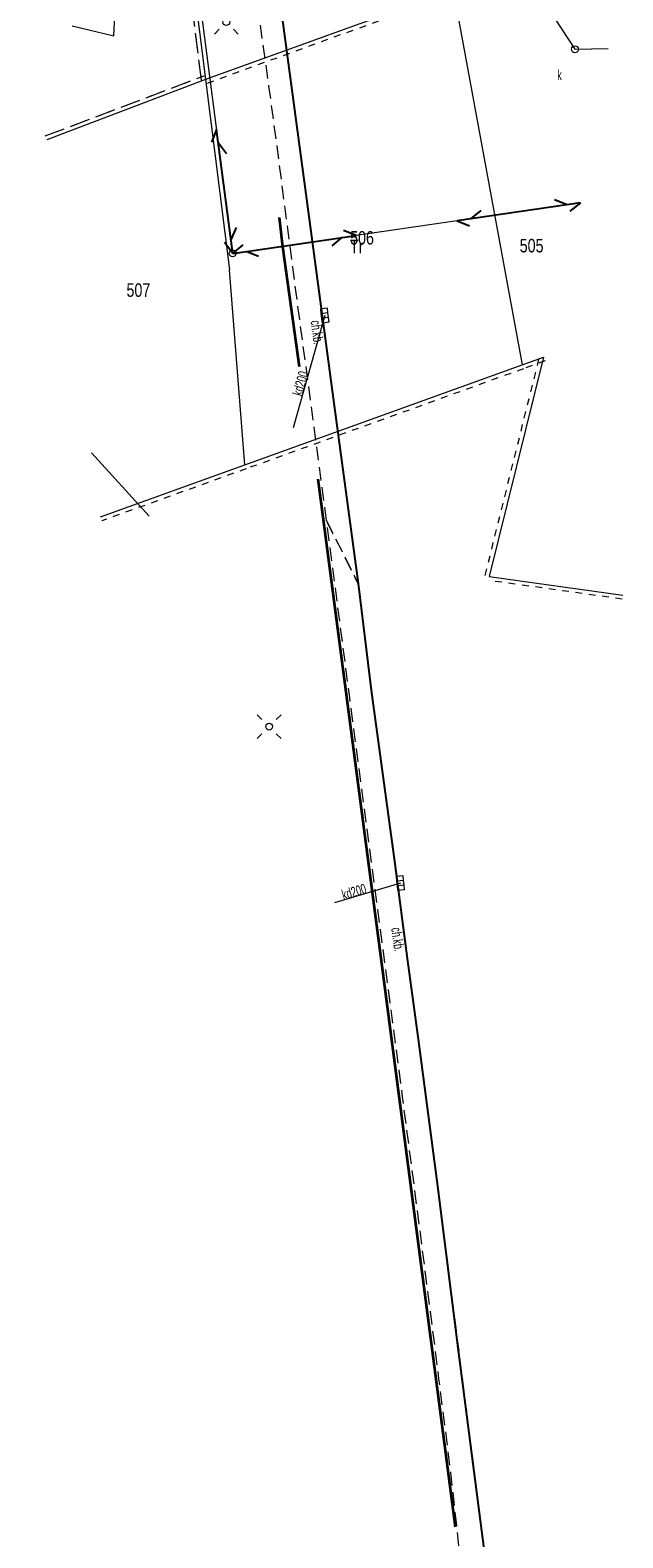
# Model space of a CAD drawing. Header units: metres. Extents: x 7428509 to 7430603, y 5527625 to 5529161.
# Tile 21 of 26: x 7430000 to 7430044, y 5528027 to 5528139. Entities that reach past the tile are written whole.
import ezdxf
from ezdxf.enums import TextEntityAlignment as Align

# ---------------------------------------------------------------- set-up
doc = ezdxf.new("R2010")
doc.units = ezdxf.units.M
for name, pattern in [('0.5_0.5', [1, 0.5, -0.5]), ('1.0_0.5', [1.5, 1, -0.5]), ('1.5_0.5', [2, 1.5, -0.5]), ('219-500', [0]), ('sutp_500', [0])]:
    doc.linetypes.add(name, pattern=pattern)
doc.layers.get('0').update_dxf_attribs({"color": 2, "lineweight": 5})
doc.styles.get("Standard").update_dxf_attribs({"font": 'Working1250', "width": 0.75})
doc.linetypes.add('902-500', pattern='A,3.75,0,[1,ksztalty.shx,S=0.5,R=0,X=0,Y=0],3.75', length=7.5)

# ---------------------------------------------------------------- blocks, each defined once
blk = doc.blocks.new('SM01')
at = {"color": 0, "linetype": 'Continuous', "lineweight": 13}
for p, q in [((-0.53, 0.531), (-0.883, 0.884)), ((0.531, 0.531), (0.884, 0.884)), ((-0.53, -0.53), (-0.883, -0.883)), ((0.531, -0.53), (0.884, -0.883))]:
    blk.add_line(p, q, dxfattribs=at)
blk.add_circle((0, 0), 0.25, dxfattribs=at)
blk = doc.blocks.new('US15')
at = {"color": 0, "linetype": 'Continuous', "lineweight": 13}
blk.add_circle((0, 0), 0.25, dxfattribs=at)
blk = doc.blocks.new('IB04')
at = {"color": 0, "linetype": 'Continuous', "lineweight": 13}
blk.add_circle((0, 0), 0.25, dxfattribs=at)
blk = doc.blocks.new('US05')
at = {"color": 0, "linetype": 'Continuous', "lineweight": 13}
for p, q in [((-0.525, -0.25), (-0.525, 0.25)), ((-0.525, 0.25), (-0.175, 0.25)), ((-0.175, -0.25), (-0.175, 0.25)), ((-0.175, 0.25), (0.175, 0.25)), ((0.175, -0.25), (0.175, 0.25)), ((0.175, 0.25), (0.525, 0.25)), ((0.525, -0.25), (0.525, 0.25)), ((-0.525, -0.25), (-0.175, -0.25)), ((-0.175, -0.25), (0.175, -0.25)), ((0.175, -0.25), (0.525, -0.25))]:
    blk.add_line(p, q, dxfattribs=at)
blk = doc.blocks.new('US22')
at = {"color": 0, "linetype": 'Continuous', "lineweight": 13}
blk.add_circle((0, 0), 0.25, dxfattribs=at)
blk = doc.blocks.new('SUTP')
at = {"color": 0, "linetype": 'Continuous'}
for p, q in [((0, 0), (0.866, 0.5)), ((0, 0), (9.232, 0)), ((1.866, -0.5), (1, 0)), ((7.366, -0.5), (8.232, 0)), ((9.232, 0), (8.366, 0.5))]:
    blk.add_line(p, q, dxfattribs=at)

msp = doc.modelspace()

# ---------------------------------------------------------------- linework, layer by layer
at = {"layer": '217-Granica konturu po granicy działki', "color": 3, "linetype": '1.5_0.5', "lineweight": 18}
for p, q in [((7430013.0824, 5528135.1525), (7430005.9624, 5528191.6325)), ((7430001.5108, 5528131.0175), (7430013.2738, 5528135.4705)), ((7430013.2738, 5528135.4705), (7430013.2738, 5528135.4705)), ((7430013.2738, 5528135.4705), (7430013.2738, 5528135.4705)), ((7430013.0824, 5528135.1525), (7430013.0824, 5528135.1525)), ((7430013.0824, 5528135.1525), (7430013.0824, 5528135.1525)), ((7430001.5108, 5528131.0175), (7430001.5108, 5528131.0175)), ((7430001.5108, 5528131.0175), (7430001.5108, 5528131.0175))]:
    msp.add_line(p, q, dxfattribs=at)
at = {"layer": '218-Granica użytku po granicy działki', "color": 3, "linetype": '0.5_0.5', "lineweight": 18}
for p, q in [((7430013.0824, 5528135.1525), (7430005.9624, 5528191.6325)), ((7430031.8223, 5528141.558), (7430013.4823, 5528134.908)), ((7430001.5108, 5528131.0175), (7430013.2738, 5528135.4705)), ((7430013.2738, 5528135.4705), (7430013.2738, 5528135.4705)), ((7430013.2738, 5528135.4705), (7430013.2738, 5528135.4705)), ((7430013.0824, 5528135.1525), (7430013.0824, 5528135.1525)), ((7430013.0824, 5528135.1525), (7430013.0824, 5528135.1525)), ((7430013.4823, 5528134.908), (7430013.4823, 5528134.908)), ((7430013.4823, 5528134.908), (7430013.4823, 5528134.908)), ((7430001.5108, 5528131.0175), (7430001.5108, 5528131.0175)), ((7430001.5108, 5528131.0175), (7430001.5108, 5528131.0175)), ((7430034.089, 5528098.4926), (7430038.129, 5528114.7226)), ((7430038.5223, 5528114.368), (7430036.9223, 5528113.788)), ((7430038.129, 5528114.7226), (7430038.129, 5528114.7226)), ((7430038.129, 5528114.7226), (7430038.129, 5528114.7226)), ((7430038.5223, 5528114.368), (7430038.5223, 5528114.368)), ((7430038.5223, 5528114.368), (7430038.5223, 5528114.368)), ((7430036.9217, 5528113.7877), (7430016.4017, 5528106.3877)), ((7430036.9217, 5528113.7877), (7430036.9217, 5528113.7877)), ((7430036.9217, 5528113.7877), (7430036.9217, 5528113.7877)), ((7430036.9223, 5528113.788), (7430036.9223, 5528113.788)), ((7430036.9223, 5528113.788), (7430036.9223, 5528113.788)), ((7430016.4017, 5528106.3877), (7430005.7067, 5528102.5347)), ((7430016.4017, 5528106.3877), (7430016.4017, 5528106.3877)), ((7430016.4017, 5528106.3877), (7430016.4017, 5528106.3877)), ((7430016.4017, 5528106.3877), (7430016.4017, 5528106.3877)), ((7430016.4017, 5528106.3877), (7430016.4017, 5528106.3877)), ((7430005.7067, 5528102.5347), (7430005.7067, 5528102.5347)), ((7430005.7067, 5528102.5347), (7430005.7067, 5528102.5347)), ((7430034.089, 5528098.4926), (7430034.089, 5528098.4926)), ((7430034.089, 5528098.4926), (7430034.089, 5528098.4926)), ((7430044.2466, 5528096.74), (7430034.3386, 5528098.123)), ((7430034.3386, 5528098.123), (7430034.3386, 5528098.123)), ((7430034.3386, 5528098.123), (7430034.3386, 5528098.123)), ((7430044.2466, 5528096.74), (7430044.2466, 5528096.74)), ((7430044.2466, 5528096.74), (7430044.2466, 5528096.74))]:
    msp.add_line(p, q, dxfattribs=at)
at = {"layer": '219-działka ewidencyjna', "color": 7, "linetype": '219-500', "lineweight": 18, "flags": 128}
for points in [[(7430006.26, 5528191.67), (7430013.38, 5528135.19)], [(7430031.72, 5528141.84), (7430013.38, 5528135.19)], [(7430031.72, 5528141.84), (7430036.82, 5528114.07)], [(7430013.38, 5528135.19), (7430001.617, 5528130.737)], [(7430013.38, 5528135.19), (7430015.15, 5528121.11)], [(7430016.3, 5528106.67), (7430015.15, 5528121.11)], [(7430038.42, 5528114.65), (7430034.38, 5528098.42)], [(7430036.82, 5528114.07), (7430038.42, 5528114.65)], [(7430016.3, 5528106.67), (7430036.82, 5528114.07)], [(7430005.605, 5528102.817), (7430016.3, 5528106.67)], [(7430034.38, 5528098.42), (7430044.288, 5528097.037)]]:
    msp.add_lwpolyline(points, dxfattribs=at)
at = {"layer": 'chodnik', "color": 7, "linetype": '1.0_0.5', "lineweight": 18, "flags": 128}
for points in [[(7430022.34, 5528102.55), (7430019.84, 5528121.31), (7430018.68, 5528130.27), (7430018.08, 5528134.7), (7430016.72, 5528144.37), (7430015.53, 5528153.11), (7430014.54, 5528161.6), (7430013.5, 5528168.52), (7430012.47, 5528176.66), (7430013.16, 5528176.77), (7430013.07, 5528178.31), (7430012.3, 5528178.21), (7430010.67, 5528191.52), (7430011.28, 5528191.17), (7430011.79, 5528190.75), (7430012.18, 5528190.22), (7430012.47, 5528189.61), (7430012.63, 5528189.01), (7430012.77, 5528187.91), (7430013.58, 5528181.33), (7430015.3, 5528168.08), (7430017.02, 5528155.46), (7430018.77, 5528141.96), (7430020.82, 5528126.71), (7430022.94, 5528110.86), (7430024.68, 5528097.9)], [(7430022.34, 5528102.55), (7430024.68, 5528097.9), (7430025.65, 5528090), (7430028.32, 5528070.13), (7430030.57, 5528053.28), (7430034, 5528026.44), (7430032.19, 5528026.26), (7430031.55, 5528032.12), (7430030.67, 5528039.04), (7430030.04, 5528044), (7430028.89, 5528052.94), (7430027.97, 5528059.92), (7430026.66, 5528069.84), (7430025.49, 5528078.7), (7430024.04, 5528089.62)]]:
    msp.add_lwpolyline(points, close=True, dxfattribs=at)
at = {"layer": 'krawężnik', "color": 7, "linetype": 'CONTINUOUS', "lineweight": 25, "flags": 128}
for points in [[(7430015.3, 5528168.08), (7430017.02, 5528155.46), (7430018.77, 5528141.96), (7430020.82, 5528126.71), (7430022.94, 5528110.86), (7430024.68, 5528097.9), (7430025.65, 5528090), (7430027.39, 5528077.14), (7430028.32, 5528070.13), (7430029.13, 5528064.18), (7430030.57, 5528053.28)], [(7430030.57, 5528053.28), (7430032.07, 5528041.33), (7430034, 5528026.44)]]:
    msp.add_lwpolyline(points, dxfattribs=at)
at = {"layer": 'ogrodzenie trwałe', "color": 7, "linetype": '902-500', "lineweight": 35, "flags": 128}
for points in [[(7430020.34, 5528113.92), (7430019.1, 5528122.81), (7430018.87, 5528124.99)], [(7430021.69, 5528105.63), (7430026.4, 5528069.79), (7430031.86, 5528028.08)]]:
    msp.add_lwpolyline(points, dxfattribs=at)
at = {"layer": 'przewód kanalizacyjny', "color": 34, "linetype": 'CONTINUOUS', "lineweight": 18, "flags": 128}
for points in [[(7430000.39, 5528227.65), (7430003.81, 5528214.62), (7430007.8, 5528199.47), (7430003.72, 5528186.34), (7430001.88, 5528178.48), (7430005.52, 5528162.46), (7430023.3, 5528164), (7430040.74, 5528137.43), (7430043.203, 5528137.489)], [(7430003.5, 5528139.18), (7430006.58, 5528138.42), (7430006.96, 5528146.09), (7430008.05, 5528153.74), (7430010.42, 5528162.96), (7430014.15, 5528174.98), (7430023.67, 5528179.99), (7430022.11, 5528186.63)], [(7430022.22, 5528117.72), (7430019.87, 5528109.41)], [(7430009.2, 5528102.87), (7430004.927, 5528107.559)], [(7430027.82, 5528075.71), (7430022.93, 5528074.26)]]:
    msp.add_lwpolyline(points, dxfattribs=at)
at = {"layer": 'przewód telekomunikacyjny napowietrzny', "color": 30, "linetype": 'sutp_500', "lineweight": 18, "flags": 128}
for points in [[(7430015.39, 5528122.33), (7430010.85, 5528157.31)], [(7430041.142, 5528126.077), (7430015.39, 5528122.33)]]:
    msp.add_lwpolyline(points, dxfattribs=at)

# ---------------------------------------------------------------- block references
at = {"layer": 'kratka ściekowa', "color": 34, "linetype": 'CONTINUOUS', "lineweight": 18}
for p, rotation in [((7430022.22, 5528117.72), 96.823), ((7430027.82, 5528075.71), 96.037)]:
    msp.add_blockref('US05', p, dxfattribs=dict(at, rotation=rotation))
at = {"layer": 'latarnia', "color": 7, "linetype": 'CONTINUOUS', "lineweight": 18, "rotation": 180}
msp.add_blockref('SM01', (7430014.92, 5528139.44), dxfattribs=at)
at = {"layer": 'latarnia', "color": 7, "linetype": 'CONTINUOUS', "lineweight": 18}
msp.add_blockref('SM01', (7430018.09, 5528087.3), dxfattribs=at)
at = {"layer": 'podpora (punkt)', "color": 7, "linetype": 'CONTINUOUS', "lineweight": 18}
msp.add_blockref('IB04', (7430018.09, 5528087.3), dxfattribs=at)
at = {"layer": 'przewód telekomunikacyjny napowietrzny', "color": 30, "linetype": 'CONTINUOUS', "lineweight": 18}
for p, rotation in [((7430015.39, 5528122.33), 97.395), ((7430041.142, 5528126.077), 188.279), ((7430015.39, 5528122.33), 8.279)]:
    msp.add_blockref('SUTP', p, dxfattribs=dict(at, rotation=rotation))
at = {"layer": 'słup przewodów napowietrznych', "color": 7, "linetype": 'CONTINUOUS', "lineweight": 18}
msp.add_blockref('US15', (7430015.39, 5528122.33), dxfattribs=at)
at = {"layer": 'właz do komory lub kanału - okrągły', "color": 7, "linetype": 'CONTINUOUS', "lineweight": 18}
msp.add_blockref('US22', (7430040.74, 5528137.43), dxfattribs=at)

# ---------------------------------------------------------------- texts
at = {"layer": '210-oznaczenie konturu użytku gruntowego', "color": 3, "linetype": 'CONTINUOUS', "lineweight": 18, "width": 0.79}
msp.add_text('Tr', height=1, dxfattribs=at).set_placement((7430024.08, 5528122.34))
at = {"layer": '211-numer działki ewidencyjnej', "color": 7, "linetype": 'CONTINUOUS', "lineweight": 18, "width": 0.79}
msp.add_text('506', height=1, dxfattribs=at).set_placement((7430024.09, 5528122.98))
for s, p in [('505', (7430038.41, 5528122.4)), ('507', (7430009.29, 5528119.11))]:
    msp.add_text(s, height=1, dxfattribs=at).set_placement(p, align=Align.RIGHT)
at = {"layer": 'chodnik-Atr17', "color": 7, "width": 0.667}
for rotation, p in [(277.591, (7430021.16, 5528117.32)), (277.522, (7430027.13, 5528072.39))]:
    msp.add_text('ch.kb.', height=0.75, rotation=rotation, dxfattribs=at).set_placement(p)
at = {"layer": 'przewód kanalizacyjny-Atr1', "color": 34, "width": 0.667}
for rotation, p in [(74.209, (7430020.52, 5528111.72)), (16.516, (7430023.61, 5528074.46))]:
    msp.add_text('kd200', height=0.75, rotation=rotation, dxfattribs=at).set_placement(p)
at = {"layer": 'właz do komory lub kanału - okrągły-Atr17', "color": 7, "width": 0.667}
msp.add_text('k', height=0.75, dxfattribs=at).set_placement((7430039.43, 5528135.15))

doc.saveas('drawing.dxf')
